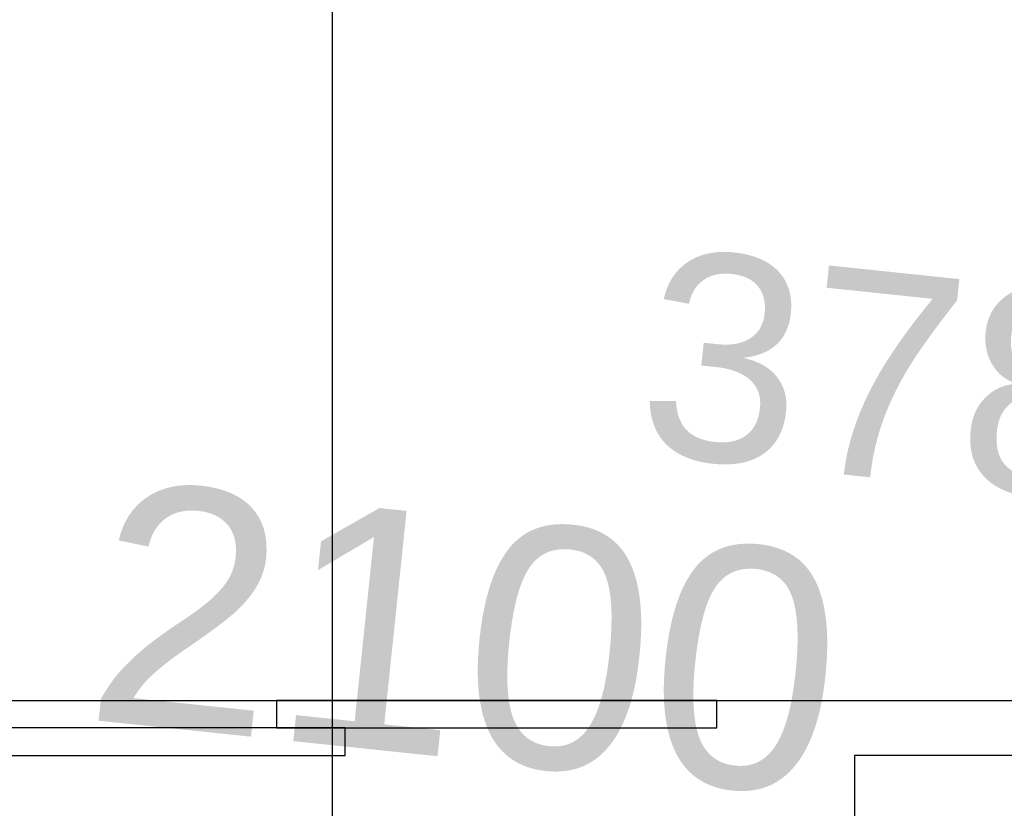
# Model space of a CAD drawing. Header units: millimetres. Extents: x -25972 to 4435, y -2839 to 20217.
# Tile 101 of 110: x -12355 to -11640, y 9426 to 9999. Entities that reach past the tile are written whole.
import ezdxf

# ---------------------------------------------------------------- set-up
doc = ezdxf.new("R2010")
doc.units = ezdxf.units.MM
doc.header["$MEASUREMENT"] = 0
for name, color, linetype in [('7._POHLED ZÁPADNÍ_2_Kóty - SP', 7, 'Continuous'), ('7._POHLED ZÁPADNÍ_2_Nové_Kóty - SP', 7, 'Continuous'), ('7._POHLED ZÁPADNÍ_2_Nové_VÝTAH VAR 1', 7, 'Continuous')]:
    doc.layers.add(name, color=color, linetype=linetype)
doc.styles.add('GENEROVANÝ_STYL_2', font='txt')

msp = doc.modelspace()

# ---------------------------------------------------------------- linework, layer by layer
at = {"layer": '7._POHLED ZÁPADNÍ_2_Nové_Kóty - SP', "color": 1, "linetype": 'Continuous', "lineweight": 25}
msp.add_line((-12128.12, 9067.25), (-12128.12, 13218.02), dxfattribs=at)
at = {"layer": '7._POHLED ZÁPADNÍ_2_Nové_VÝTAH VAR 1', "color": 1, "linetype": 'Continuous', "lineweight": 25, "flags": 128}
for points in [[(-12648.74, 9504.66), (-11488.74, 9504.66), (-11488.74, 11454.66), (-12648.74, 11454.66)], [(-12168.74, 9484.66), (-11848.74, 9484.66), (-11848.74, 9504.66), (-12168.74, 9504.66)], [(-12438.74, 9464.66), (-12118.74, 9464.66), (-12118.74, 9484.66), (-12438.74, 9484.66)], [(-11568.74, 9464.66), (-11748.74, 9464.66), (-11748.74, 9404.66), (-11568.74, 9404.66)]]:
    msp.add_lwpolyline(points, close=True, dxfattribs=at)

# ---------------------------------------------------------------- texts
at = {"layer": '7._POHLED ZÁPADNÍ_2_Kóty - SP', "color": 1, "linetype": 'Continuous', "lineweight": 25, "insert": (-11909.65, 9682.76), "char_height": 150, "width": 341.487, "attachment_point": 7, "rotation": 354.01725, "style": 'GENEROVANÝ_STYL_2'}
msp.add_mtext('\\A1;{\\pql;\\fArial|b0|i0|c0|p38;378}', dxfattribs=at)
at = {"layer": '7._POHLED ZÁPADNÍ_2_Kóty - SP', "color": 1, "linetype": 'Continuous', "lineweight": 25, "insert": (-12021.6, 9636.91), "char_height": 175, "attachment_point": 2, "rotation": 354.01725, "style": 'GENEROVANÝ_STYL_2'}
msp.add_mtext('\\A1;{\\pqc;\\fArial|b0|i0|c0|p38;2\\fArial|b0|i0|c0|p38;10\\fArial|b0|i0|c0|p38;0}', dxfattribs=at)

doc.saveas('drawing.dxf')
